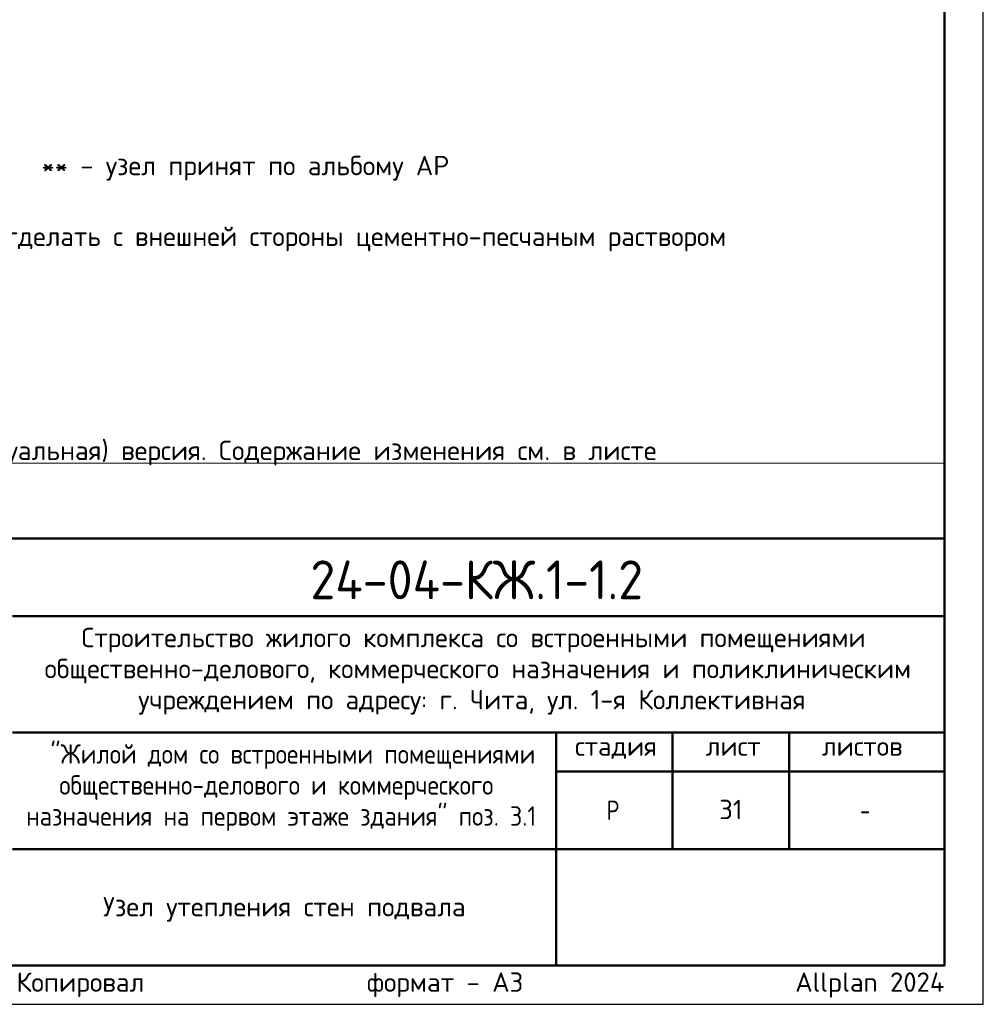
# Model space of a CAD drawing. Header units: millimetres. Extents: x 0 to 42000, y 0 to 29700.
# Tile 3 of 19: x 29593 to 42000, y 0 to 12686. Entities that reach past the tile are written whole.
import ezdxf

# ---------------------------------------------------------------- set-up
doc = ezdxf.new("R2010")
doc.units = ezdxf.units.MM
doc.layers.add('Standard', color=7, linetype='Continuous', lineweight=25)
doc.layers.add('Надписи', color=7, linetype='Continuous', lineweight=25)
doc.styles.add('ISOCPEUR', font='txt')

msp = doc.modelspace()

# ---------------------------------------------------------------- linework, layer by layer
at = {"layer": 'Standard', "color": 7, "linetype": 'Continuous', "lineweight": 50, "transparency": 33554687}
for p, q in [((23000, 6000), (41500, 6000)), ((29500, 5000), (41500, 5000)), ((29500, 3500), (41500, 3500)), ((36500, 2000), (36500, 3500)), ((38000, 2000), (38000, 3500)), ((39500, 2000), (39500, 3500)), ((36500, 3000), (41500, 3000)), ((29500, 2000), (41500, 2000)), ((36500, 500), (36500, 2000)), ((36500, 500), (36500, 2000))]:
    msp.add_line(p, q, dxfattribs=at)
at = {"layer": 'Standard', "color": 7, "linetype": 'Continuous', "lineweight": 25, "transparency": 33554687}
for p, q in [((41500, 500), (41500, 6000)), ((23000, 500), (41500, 500)), ((23000, 500), (41500, 500)), ((23000, 500), (41500, 500))]:
    msp.add_line(p, q, dxfattribs=at)
msp.add_lwpolyline([(0, 0), (42000, 0), (42000, 29700), (0, 29700), (0, 0)], close=True, dxfattribs=at)
at = {"layer": 'Standard', "color": 7, "linetype": 'Continuous', "lineweight": 50, "transparency": 33554687}
msp.add_lwpolyline([(2000, 29200), (41500, 29200), (41500, 500), (2000, 500), (2000, 29200)], close=True, dxfattribs=at)
at = {"layer": 'Standard', "color": 7, "linetype": 'Continuous', "lineweight": 13, "transparency": 33554687}
msp.add_lwpolyline([(41500, 29200), (15200, 29200), (15200, 6972), (41500, 6972), (41500, 29200)], dxfattribs=at)
at = {"layer": 'Standard', "color": 7, "linetype": 'Continuous', "lineweight": 25, "transparency": 33554687}
msp.add_lwpolyline([(41500, 6000), (23000, 6000), (23000, 500), (41500, 500), (41500, 6000)], dxfattribs=at)

# ---------------------------------------------------------------- texts
at = {"layer": 'Standard', "color": 7, "linetype": 'Continuous', "lineweight": 13, "transparency": 33554687, "insert": (32498, 10773), "char_height": 250, "width": 5436.33, "attachment_point": 5, "style": 'ISOCPEUR'}
msp.add_mtext('\\A1;{\\fISOCPEUR|i0|b0;\\H250.000000;\\W1.000000;\\C7;** - узел принят по альбому АР}\\P', dxfattribs=at)
at = {"layer": 'Standard', "color": 7, "linetype": 'Continuous', "lineweight": 25, "transparency": 33554687, "char_height": 250, "style": 'ISOCPEUR'}
for s, insert, width, attachment_point in [('\\W0.99;1. Пенополистирол выше уровня земли отделать с внешней стороны цементно-песчаным раствором', (23000, 9702), 16028.37, 7), ('\\W0.99;Строительство жилого комплекса со встроенными помещениями', (30388, 4533), 10343.94, 7), ('\\W0.99;общественно-делового, коммерческого назначения и поликлиническим', (29912, 4133), 11292.27, 7), ('\\W0.99;учреждением по адресу: г. Чита, ул. 1-я Коллективная', (31119, 3733), 8881.18, 7), ('\\W0.90;"Жилой дом со встроенными помещениями', (29989, 3033), 6132.51, 7), ('\\W0.90;общественно-делового и коммерческого', (30102, 2633), 5904.55, 7), ('\\W0.99;стадия    лист     листов', (36743, 3162), 4372.59, 7), ('\\W0.90;назначения на первом этаже здания" поз. 3.1', (29676, 2233), 6756.08, 7), ('\\W0.80;Р', (37150, 2375), 299.86, 7), ('\\W0.78;-', (40412, 2375), 272.01, 7), ('\\A1;{\\fISOCPEUR|i0|b0;\\H250.000000;\\W1.000000;\\C7;Узел утепления стен подвала}\\P', (33000, 1383), 4911.21, 2)]:
    msp.add_mtext(s, dxfattribs=dict(at, insert=insert, width=width, attachment_point=attachment_point))
at = {"layer": 'Standard', "color": 7, "linetype": 'Continuous', "lineweight": 13, "transparency": 33554687, "insert": (23000, 7262), "char_height": 250, "width": 14966.88, "attachment_point": 1, "line_spacing_factor": 0.903614}
msp.add_mtext('\\A1;{\\fISOCPEUR|i0|b0;\\H250.000000;\\W1.000000;\\C7;На листе представлена замененная (актуальная) версия. Содержание изменения см. в листе}\\P{\\fISOCPEUR|i0|b0;\\H250.000000;\\W1.000000;\\C7;разрешения на внесение изменений.}\\P', dxfattribs=at)
at = {"layer": 'Standard', "color": 7, "linetype": 'Continuous', "lineweight": 50, "transparency": 33554687, "insert": (33335, 5218), "char_height": 500, "width": 4831.97, "attachment_point": 7, "style": 'ISOCPEUR'}
msp.add_mtext('\\W0.94;24-04-КЖ.1-1.2', dxfattribs=at)
at = {"layer": 'Standard', "color": 8, "linetype": 'Continuous', "lineweight": 13, "transparency": 33554687, "insert": (41500, 248), "char_height": 250, "width": 11749.46, "attachment_point": 6, "style": 'ISOCPEUR'}
msp.add_mtext('\\A1;{\\fISOCPEUR|i0|b0;\\H250.000000;\\W1.000000;\\C8;Копировал                  формат - А3                      Allplan 2024}\\P', dxfattribs=at)
at = {"layer": 'Надписи', "color": 7, "linetype": 'Continuous', "lineweight": 13, "transparency": 33554687, "insert": (38750, 2510), "char_height": 250, "width": 393.75, "attachment_point": 5, "style": 'ISOCPEUR'}
msp.add_mtext('\\A1;{\\fISOCPEUR|i0|b0;\\H250.000000;\\W1.000000;\\C7;31}\\P', dxfattribs=at)

doc.saveas('drawing.dxf')
